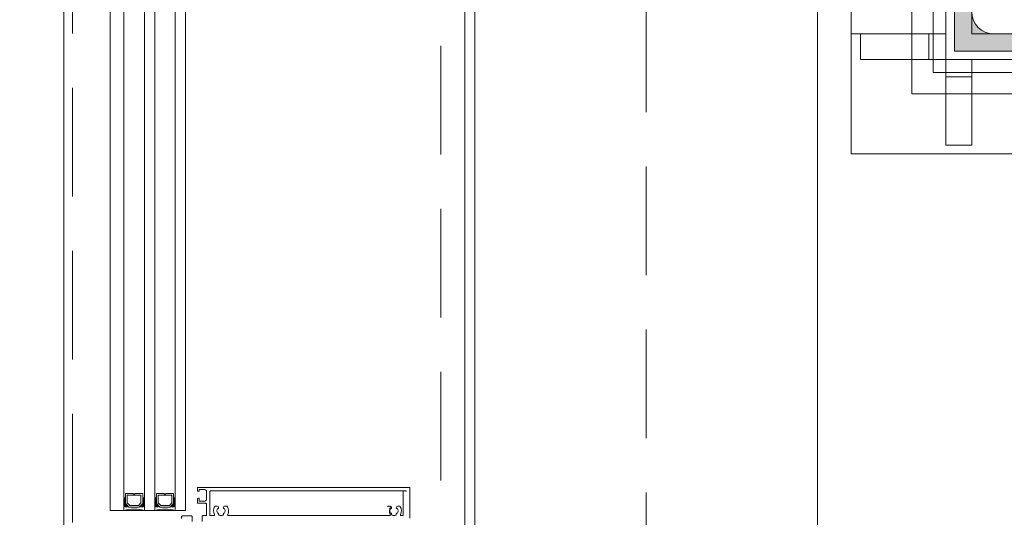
# Model space of a CAD drawing. Header units: millimetres. Extents: x 213386 to 459888, y 74252 to 208052.
# Tile 234 of 256: x 373011 to 373586, y 191440 to 191731. Entities that reach past the tile are written whole.
import ezdxf

# ---------------------------------------------------------------- set-up
doc = ezdxf.new("R2010")
doc.units = ezdxf.units.MM
doc.linetypes.add('CK_Čerchovaná 50', pattern=[6, 3, -1.5, 0, -1.5])
doc.linetypes.add('ČÁRKOVANÁ', pattern=[19.05, 12.7, -6.35])
doc.layers.get('Defpoints').update_dxf_attribs({"color": 255, "lineweight": 0})
for name, color, linetype, lineweight in [('FASÁDA DETAILNÍ', 255, 'Continuous', 0), ('HU-ocel pohled', 255, 'Continuous', 0), ('HU-ocel rez', 255, 'Continuous', 0), ('HU-slaba odstin sedi 254', 255, 'Continuous', 0), ('KOTY 50', 255, 'Continuous', 0), ('NOVA', 255, 'Continuous', 0), ('NOVÁ TLUSTÁ', 255, 'Continuous', 0), ('TENKA', 255, 'Continuous', 0)]:
    doc.layers.add(name, color=color, linetype=linetype, lineweight=lineweight)
doc.layers.get('KOTY 50').off()
doc.styles.add('CS-ROMANS', font='romans.shx', dxfattribs={"width": 0.75, "oblique": 5})
doc.dimstyles.new('A_KÓTA_50', dxfattribs={"dimtxt": 110, "dimasz": 2, "dimexe": 100, "dimexo": 1500, "dimgap": 40, "dimtad": 1, "dimrnd": 1, "dimdsep": 46, "dimtxsty": 'CS-ROMANS', "dimblk": 'KOT_CARA20', "dimcen": 45, "dimse1": 1, "dimse2": 1, "dimclrd": 256, "dimclre": 256, "dimclrt": 256, "dimadec": 0, "dimazin": 0, "dimtfac": 1, "dimtix": 1, "dimtmove": 2, "dimatfit": 3, "dimldrblk": 'OBLIQUE', "dimfxl": 100, "dimtolj": 1, "dimarcsym": 0})

# ---------------------------------------------------------------- blocks, each defined once
blk = doc.blocks.new('A$C29162560')
at = {"layer": 'FASÁDA DETAILNÍ'}
for p, q in [((-913, -10488.49), (-913, -10145.5)), ((-905, -10145.5), (-905, -10488.49)), ((-893, -10488.49), (-893, -10145.5)), ((-887, -10145.5), (-887, -10488.49)), ((-875, -10488.49), (-875, -10145.5)), ((-869, -10145.5), (-869, -10488.49)), ((-706, -10156.5), (-706, -12056.25)), ((-913, -10488.49), (-869, -10488.49))]:
    blk.add_line(p, q, dxfattribs=at)
for points in [[(25640, -21740), (-940, -21740), (-940, 1940), (25640, 1940)], [(25400, -21500), (-700, -21500), (-700, 1700), (25400, 1700)], [(-894, -10478.49), (-894, -10484.49), (-896, -10486.49), (-902, -10486.49), (-904, -10484.49), (-904, -10478.49), (-899.5, -10478.49), (-899.5, -10478.99), (-898.5, -10478.99), (-898.5, -10478.49)], [(-903, -10479.49), (-895, -10479.49), (-895, -10484.08), (-896.41, -10485.49), (-901.45, -10485.49), (-903, -10484.08)], [(-876, -10478.49), (-876, -10484.49), (-878, -10486.49), (-884, -10486.49), (-886, -10484.49), (-886, -10478.49), (-881.5, -10478.49), (-881.5, -10478.99), (-880.5, -10478.99), (-880.5, -10478.49)], [(-885, -10479.49), (-877, -10479.49), (-877, -10484.08), (-878.41, -10485.49), (-883.45, -10485.49), (-885, -10484.08)]]:
    blk.add_lwpolyline(points, close=True, dxfattribs=at)
at = {"layer": 'FASÁDA DETAILNÍ', "linetype": 'ČÁRKOVANÁ', "ltscale": 5}
for points in [[(25635, -21735), (-935, -21735), (-935, 1935), (25635, 1935)], [(25420, -21520), (-720, -21520), (-720, 1720), (25420, 1720)], [(25300, -21400), (-600, -21400), (-600, 1600), (25300, 1600)]]:
    blk.add_lwpolyline(points, close=True, dxfattribs=at)
at = {"layer": 'FASÁDA DETAILNÍ'}
for points in [[(-871.32, -10493.19), (-871.32, -10492.19, -0.414214), (-870.82, -10491.69), (-865.52, -10491.69, -0.414214), (-865.02, -10492.19), (-865.02, -10494.99, 0.414214)], [(-859.25, -10494.99), (-859.25, -10491.99, -0.414214), (-858.75, -10491.49), (-857.25, -10491.49, 0.414214), (-856.75, -10490.99), (-856.75, -10484.79, 0.414214), (-857.25, -10484.29), (-861.59, -10484.29, -0.414214), (-862.09, -10483.79), (-862.09, -10481.79, -0.414201), (-861.59, -10481.29), (-861.09, -10481.29), (-861.09, -10482.99), (-857.75, -10482.99, 0.414214), (-856.75, -10481.99), (-856.75, -10477.29, 0.414214), (-857.75, -10476.29), (-861.09, -10476.29), (-861.09, -10477.29), (-861.59, -10477.29, -0.41422), (-862.09, -10476.79), (-862.09, -10475.49, -0.414214), (-861.59, -10474.99), (-738.58, -10474.99, -0.414214), (-738.08, -10475.49), (-738.08, -10492.99, -0.414214)], [(-740.08, -10477.49, 0.414214), (-740.58, -10476.99), (-854.25, -10476.99, 0.414214), (-854.75, -10477.49), (-854.75, -10490.99, 0.414214), (-854.25, -10491.49), (-852.58, -10491.49, 0.565741), (-852.14, -10490.75, -0.267763), (-851.98, -10486.36, -0.258777), (-851.14, -10485.89), (-850.65, -10485.89, -0.414214), (-849.65, -10486.89), (-849.65, -10487, -0.64518), (-850.15, -10487.22, 0.341732), (-850.15, -10490.16, -0.64518), (-849.65, -10490.38), (-849.65, -10490.75, 0.298217), (-849.35, -10491.21, 0.208712), (-847.15, -10491.21, 0.298217), (-846.85, -10490.75), (-846.85, -10490.38, -0.64518), (-846.35, -10490.16, 0.341732), (-846.35, -10487.22, -0.64518), (-846.85, -10487), (-846.85, -10486.89, -0.414214), (-845.85, -10485.89), (-845.37, -10485.89, -0.258777), (-844.52, -10486.36, -0.267763), (-844.37, -10490.75, 0.565741), (-843.92, -10491.49), (-749.9, -10491.49, 0.565741), (-749.46, -10490.75, -0.267763), (-749.3, -10486.36)], [(-741.83, -10477.49), (-741.83, -10490.99, -0.414214), (-742.33, -10491.49), (-742.99, -10491.49, -0.565741), (-743.43, -10490.75, 0.267763), (-743.59, -10486.36, 0.258777), (-744.43, -10485.89), (-744.92, -10485.89, 0.414214), (-745.92, -10486.89), (-745.92, -10487, 0.64518), (-745.42, -10487.22, -0.341732), (-745.42, -10490.16, 0.64518), (-745.92, -10490.38), (-745.92, -10490.75, -0.298217), (-746.22, -10491.21, -0.208712), (-748.42, -10491.21, -0.298217), (-748.72, -10490.75), (-748.72, -10490.38, 0.64518), (-749.22, -10490.16, -0.341732), (-749.22, -10487.22, 0.64518), (-748.72, -10487), (-748.72, -10486.89, 0.414214), (-749.72, -10485.89), (-750.2, -10485.89, 0.258777), (-751.05, -10486.36)]]:
    blk.add_lwpolyline(points, format="xyb", dxfattribs=at)
for centre, radius, start, end in [((-904.5, -10480.63), 0.596, 213.03656, 326.96344), ((-904.5, -10480.92), 0.596, 213.03656, 326.96344), ((-904.5, -10481.22), 0.596, 213.03656, 326.96344), ((-904.5, -10481.51), 0.596, 213.03656, 326.96344), ((-904.5, -10481.8), 0.596, 213.03656, 326.96344), ((-904.5, -10482.09), 0.596, 213.03656, 326.96344), ((-904.5, -10482.39), 0.596, 213.03656, 326.96344), ((-904.5, -10482.68), 0.596, 213.03656, 326.96344), ((-904.5, -10482.97), 0.596, 213.03656, 326.96344), ((-904.5, -10483.26), 0.596, 213.03656, 326.96344), ((-904.5, -10483.56), 0.596, 213.03656, 326.96344), ((-904.5, -10483.85), 0.596, 213.03656, 326.96344), ((-904.5, -10484.14), 0.596, 213.03656, 326.96344), ((-904.36, -10484.15), 0.879, 223.50356, 316.00509), ((-904.21, -10484.06), 1.26, 231.50044, 308.03437), ((-904.08, -10483.9), 1.71, 237.31435, 302.70505), ((-893.92, -10483.9), 1.71, 237.29495, 302.68565), ((-893.79, -10484.06), 1.26, 231.96563, 308.49956), ((-893.64, -10484.15), 0.879, 223.99491, 316.49644), ((-893.5, -10480.63), 0.596, 213.03656, 326.96344), ((-893.5, -10480.92), 0.596, 213.03656, 326.96344), ((-893.5, -10481.22), 0.596, 213.03656, 326.96344), ((-893.5, -10481.51), 0.596, 213.03656, 326.96344), ((-893.5, -10481.8), 0.596, 213.03656, 326.96344), ((-893.5, -10482.09), 0.596, 213.03656, 326.96344), ((-893.5, -10482.39), 0.596, 213.03656, 326.96344), ((-893.5, -10482.68), 0.596, 213.03656, 326.96344), ((-893.5, -10482.97), 0.596, 213.03656, 326.96344), ((-893.5, -10483.26), 0.596, 213.03656, 326.96344), ((-893.5, -10483.56), 0.596, 213.03656, 326.96344), ((-893.5, -10483.85), 0.596, 213.03656, 326.96344), ((-893.5, -10484.14), 0.596, 213.03656, 326.96344), ((-886.5, -10480.63), 0.596, 213.03656, 326.96344), ((-886.5, -10480.92), 0.596, 213.03656, 326.96344), ((-886.5, -10481.22), 0.596, 213.03656, 326.96344), ((-886.5, -10481.51), 0.596, 213.03656, 326.96344), ((-886.5, -10481.8), 0.596, 213.03656, 326.96344), ((-886.5, -10482.09), 0.596, 213.03656, 326.96344), ((-886.5, -10482.39), 0.596, 213.03656, 326.96344), ((-886.5, -10482.68), 0.596, 213.03656, 326.96344), ((-886.5, -10482.97), 0.596, 213.03656, 326.96344), ((-886.5, -10483.26), 0.596, 213.03656, 326.96344), ((-886.5, -10483.56), 0.596, 213.03656, 326.96344), ((-886.5, -10483.85), 0.596, 213.03656, 326.96344), ((-886.5, -10484.14), 0.596, 213.03656, 326.96344), ((-886.36, -10484.15), 0.879, 223.50356, 316.00509), ((-886.21, -10484.06), 1.26, 231.50044, 308.03437), ((-886.08, -10483.9), 1.71, 237.31435, 302.70505), ((-875.92, -10483.9), 1.71, 237.29495, 302.68565), ((-875.79, -10484.06), 1.26, 231.96563, 308.49956), ((-875.64, -10484.15), 0.879, 223.99491, 316.49644), ((-875.5, -10480.63), 0.596, 213.03656, 326.96344), ((-875.5, -10480.92), 0.596, 213.03656, 326.96344), ((-875.5, -10481.22), 0.596, 213.03656, 326.96344), ((-875.5, -10481.51), 0.596, 213.03656, 326.96344), ((-875.5, -10481.8), 0.596, 213.03656, 326.96344), ((-875.5, -10482.09), 0.596, 213.03656, 326.96344), ((-875.5, -10482.39), 0.596, 213.03656, 326.96344), ((-875.5, -10482.68), 0.596, 213.03656, 326.96344), ((-875.5, -10482.97), 0.596, 213.03656, 326.96344), ((-875.5, -10483.26), 0.596, 213.03656, 326.96344), ((-875.5, -10483.56), 0.596, 213.03656, 326.96344), ((-875.5, -10483.85), 0.596, 213.03656, 326.96344), ((-875.5, -10484.14), 0.596, 213.03656, 326.96344), ((-903.93, -10483.66), 2.25, 241.59719, 298.47266), ((-903.76, -10483.31), 2.9, 244.70485, 294.69333), ((-903.65, -10482.94), 3.55, 247.59095, 292.70618), ((-899, -10510.39), 22.7, 74.67278, 105.32722), ((-894.35, -10482.94), 3.55, 247.29382, 292.40905), ((-894.24, -10483.31), 2.9, 245.30667, 295.29515), ((-894.07, -10483.66), 2.25, 241.52734, 298.40281), ((-885.93, -10483.66), 2.25, 241.59719, 298.47266), ((-885.76, -10483.31), 2.9, 244.70485, 294.69333), ((-885.65, -10482.94), 3.55, 247.59095, 292.70618), ((-881, -10510.39), 22.7, 74.67278, 105.32722), ((-876.35, -10482.94), 3.55, 247.29382, 292.40905), ((-876.24, -10483.31), 2.9, 245.30667, 295.29515), ((-876.07, -10483.66), 2.25, 241.52734, 298.40281)]:
    blk.add_arc(centre, radius, start, end, dxfattribs=at)
blk = doc.blocks.new('KOT_CARA20')
for p, q in [((0, 20), (0, -20)), ((0, 0), (14.14, 14.14)), ((0, 0), (-14.14, -14.14))]:
    blk.add_line(p, q)
blk = doc.blocks.new('*D3950')
at = {"lineweight": -2, "transparency": 16777216}
blk.add_line((373745.55, 181384.15), (373745.55, 202680.15), dxfattribs=at)
at = {"layer": 'Defpoints', "color": 0, "transparency": 16777216}
for p in [(373428.86, 202682.15), (373745.55, 202682.15), (373010.82, 181382.15)]:
    blk.add_point(p, dxfattribs=at)
at = {"lineweight": -2, "transparency": 16777216, "xscale": 2, "yscale": 2, "zscale": 2}
for p, rotation in [((373745.55, 202682.15), 90), ((373745.55, 181382.15), 270)]:
    blk.add_blockref('KOT_CARA20', p, dxfattribs=dict(at, rotation=rotation))
at = {"transparency": 16777216, "insert": (373643.05, 192725.83), "char_height": 110, "attachment_point": 5, "rotation": 90, "style": 'CS-ROMANS'}
blk.add_mtext('\\A1;21300', dxfattribs=at)
blk = doc.blocks.new('_OBLIQUE')
at = {"color": 0, "linetype": 'ByBlock', "ltscale": 15}
blk.add_line((-0.5, -0.5), (0.5, 0.5), dxfattribs=at)
blk = doc.blocks.new('A$C657B7939')
at = {"layer": 'HU-slaba odstin sedi 254'}
h = blk.add_hatch(color=256, dxfattribs=at)
h.dxf.hatch_style = 1
h.paths.add_polyline_path([(0.01, 0.1135, 0.414214), (0.0035, 0.12), (0, 0.12), (0, 0), (0.12, 0), (0.12, 0.0035, 0.414214), (0.1135, 0.01), (0.023, 0.01, -0.414214), (0.01, 0.023)])
for p, q in [((0, 0.12), (0.0035, 0.12)), ((0, 0), (0, 0.12)), ((0.01, 0.1135), (0.01, 0.023)), ((0.023, 0.01), (0.1135, 0.01)), ((0.12, 0.0035), (0.12, 0)), ((0.12, 0), (0, 0))]:
    blk.add_line(p, q)
for centre, radius, start, end in [((0.0035, 0.1135), 0.0065, 0, 90), ((0.023, 0.023), 0.013, 180, 270), ((0.1135, 0.0035), 0.0065, 0, 90)]:
    blk.add_arc(centre, radius, start, end)
blk = doc.blocks.new('ztužení sloupů 2')
at = {"layer": 'HU-ocel pohled'}
for p, q in [((141027.96, 176677.86), (141083.33, 176677.86)), ((141033.33, 176662.86), (141033.33, 176677.86)), ((141073.33, 176662.86), (141073.33, 176677.86)), ((141033.33, 176662.86), (141083.33, 176662.86)), ((141083.33, 176612.86), (141083.33, 176662.86)), ((141098.33, 176612.86), (141098.33, 176662.86)), ((141098.33, 176652.86), (141083.33, 176652.86)), ((141098.33, 176612.86), (141083.33, 176612.86))]:
    blk.add_line(p, q, dxfattribs=at)
for points in [[(141027.96, 177367.86), (141027.96, 176607.86), (141587.96, 176607.86), (141587.96, 177367.86)], [(141083.33, 177312.86), (141083.33, 176662.86), (141533.33, 176662.86), (141533.33, 177312.86)], [(141098.33, 177297.86), (141098.33, 176677.86), (141518.33, 176677.86), (141518.33, 177297.86)]]:
    blk.add_lwpolyline(points, close=True, dxfattribs=at)
at = {"layer": 'NOVÁ TLUSTÁ', "ltscale": 5}
for points in [[(141063.33, 177332.86), (141553.33, 177332.86), (141553.33, 176642.86), (141063.33, 176642.86)], [(141075.83, 177320.36), (141540.83, 177320.36), (141540.83, 176655.36), (141075.83, 176655.36)], [(141088.33, 177307.86), (141528.33, 177307.86), (141528.33, 176667.86), (141088.33, 176667.86)]]:
    blk.add_lwpolyline(points, close=True, dxfattribs=at)
at = {"layer": 'HU-ocel rez', "ltscale": 30, "xscale": -1000, "yscale": 1000, "rotation": 270}
blk.add_blockref('A$C657B7939', (141088.33, 176667.86), dxfattribs=at)

msp = doc.modelspace()

# ---------------------------------------------------------------- linework, layer by layer
at = {"layer": 'NOVA'}
msp.add_line((373476.638, 180632.154), (373476.638, 196574.654), dxfattribs=at)
at = {"layer": 'NOVA', "ltscale": 5}
msp.add_line((373476.638, 180632.154), (373476.638, 196574.654), dxfattribs=at)
at = {"layer": 'TENKA', "linetype": 'CK_Čerchovaná 50', "ltscale": 50}
msp.add_line((373476.638, 180432.154), (373476.638, 203632.154), dxfattribs=at)
at = {"layer": 'TENKA', "ltscale": 20}
msp.add_lwpolyline([(373476.638, 187469.654), (373476.638, 191794.654)], close=True, dxfattribs=at)

# ---------------------------------------------------------------- block references
at = {"layer": 'KOTY 50'}
msp.add_blockref('ztužení sloupů 2', (232468.311, 15044.296), dxfattribs=at)
at = {"layer": 'NOVA'}
msp.add_blockref('A$C29162560', (373976.638, 201932.154), dxfattribs=at)

# ---------------------------------------------------------------- dimensions: what is measured, and where the dimension line sits
dim = msp.add_linear_dim(base=(373745.548, 202682.154), p1=(373010.825, 181382.154), p2=(373428.861, 202682.154), angle=90, dimstyle='A_KÓTA_50')
dim.commit()
dim.dimension.update_dxf_attribs({"geometry": '*D3950', "text_midpoint": (373643.048, 192725.83), "dimtype": 160})

doc.saveas('drawing.dxf')
